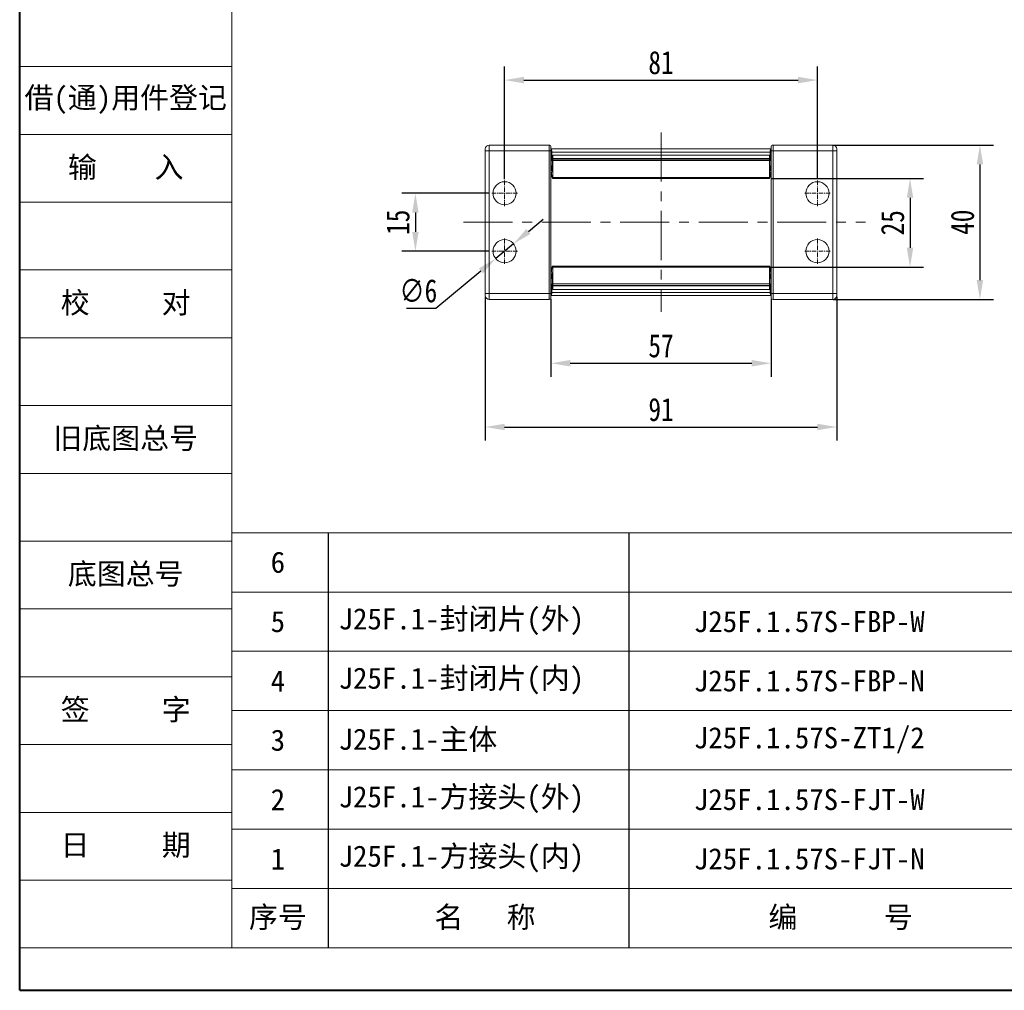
# Model space of a CAD drawing. Header units: millimetres. Extents: x 2471 to 3393, y -390 to 262.
# Tile 1 of 49: x 2471 to 2726, y -390 to -138. Entities that reach past the tile are written whole.
import ezdxf

# ---------------------------------------------------------------- set-up
doc = ezdxf.new("R2010")
doc.units = ezdxf.units.MM
doc.linetypes.add('CENTER', pattern=[0.6, 0.375, -0.075, 0.075, -0.075])
doc.linetypes.add('CENTERX2', pattern=[20.32, 12.7, -2.54, 2.54, -2.54])
doc.layers.add('标注线', color=7, linetype='Continuous', lineweight=15)
doc.styles.get("Standard").update_dxf_attribs({"font": '仿宋_GB2312.ttf', "width": 0.8})
doc.styles.add('样式 3.5', font='仿宋_GB2312.ttf')
doc.styles.add('样式 6', font='仿宋_GB2312.ttf')
doc.dimstyles.new('ISO-25.1', dxfattribs={"dimtxt": 6, "dimasz": 5, "dimexe": 3.5, "dimexo": 0.625, "dimgap": 1.5, "dimtad": 1, "dimtoh": 1, "dimdsep": 46, "dimtxsty": 'Standard', "dimcen": 2.5, "dimadec": 0, "dimazin": 0, "dimtfac": 1, "dimtmove": 0, "dimatfit": 3, "dimfxl": 0, "dimarcsym": 0})
doc.dimstyles.new('副本 ISO-25.1', dxfattribs={"dimtxt": 6, "dimasz": 5, "dimexe": 3.5, "dimexo": 0.625, "dimgap": 1.5, "dimtad": 1, "dimdsep": 46, "dimtxsty": 'Standard', "dimcen": 2.5, "dimadec": 0, "dimazin": 0, "dimtfac": 1, "dimtmove": 0, "dimatfit": 3, "dimfxl": 0, "dimarcsym": 0})

# ---------------------------------------------------------------- blocks, each defined once
blk = doc.blocks.new('*D653')
at = {"color": 0, "lineweight": -2}
for p, q in [((2596.65, -179.55), (2596.65, -150.35)), ((2677.65, -179.25), (2677.65, -150.35)), ((2601.65, -153.85), (2672.65, -153.85))]:
    blk.add_line(p, q, dxfattribs=at)
at = {"color": 0, "lineweight": 9}
for points in [[(2601.65, -153.01), (2601.65, -154.68), (2596.65, -153.85)], [(2672.65, -153.01), (2672.65, -154.68), (2677.65, -153.85)]]:
    blk.add_solid(points, dxfattribs=at)
at = {"layer": 'Defpoints', "color": 0, "lineweight": 9}
for p in [(2677.65, -153.85), (2596.65, -180.18), (2677.65, -179.88)]:
    blk.add_point(p, dxfattribs=at)
at = {"color": 0, "lineweight": 9, "insert": (2637.15, -149.35), "char_height": 6, "attachment_point": 5}
blk.add_mtext('81', dxfattribs=at)
blk = doc.blocks.new('*D654')
at = {"color": 0, "lineweight": -2}
for p, q in [((2592.73, -183.18), (2570.05, -183.18)), ((2573.55, -188.18), (2573.55, -193.18)), ((2592.73, -198.18), (2570.05, -198.18))]:
    blk.add_line(p, q, dxfattribs=at)
at = {"color": 0, "lineweight": 9}
for points in [[(2572.72, -188.18), (2574.38, -188.18), (2573.55, -183.18)], [(2572.72, -193.18), (2574.38, -193.18), (2573.55, -198.18)]]:
    blk.add_solid(points, dxfattribs=at)
at = {"layer": 'Defpoints', "color": 0, "lineweight": 9}
for p in [(2593.35, -183.18), (2573.55, -198.18), (2593.35, -198.18)]:
    blk.add_point(p, dxfattribs=at)
at = {"color": 0, "lineweight": 9, "insert": (2569.05, -190.68), "char_height": 6, "attachment_point": 5, "rotation": 90}
blk.add_mtext('15', dxfattribs=at)
blk = doc.blocks.new('*D655')
at = {"color": 0, "lineweight": -2}
for p, q in [((2665.85, -179.33), (2705.13, -179.33)), ((2701.63, -184.33), (2701.63, -197.31)), ((2665.83, -202.31), (2705.13, -202.31))]:
    blk.add_line(p, q, dxfattribs=at)
at = {"color": 0, "lineweight": 9}
for points in [[(2700.8, -184.33), (2702.47, -184.33), (2701.63, -179.33)], [(2700.8, -197.31), (2702.47, -197.31), (2701.63, -202.31)]]:
    blk.add_solid(points, dxfattribs=at)
at = {"layer": 'Defpoints', "color": 0, "lineweight": 9}
for p in [(2665.22, -179.33), (2665.2, -202.31), (2701.63, -202.31)]:
    blk.add_point(p, dxfattribs=at)
at = {"color": 0, "lineweight": 9, "insert": (2697.13, -190.82), "char_height": 6, "attachment_point": 5, "rotation": 90}
blk.add_mtext('25', dxfattribs=at)
blk = doc.blocks.new('*D656')
at = {"color": 0, "lineweight": -2}
for p, q in [((2681.69, -170.68), (2723.23, -170.68)), ((2719.73, -175.68), (2719.73, -205.68)), ((2681.69, -210.68), (2723.23, -210.68))]:
    blk.add_line(p, q, dxfattribs=at)
at = {"color": 0, "lineweight": 9}
for points in [[(2718.9, -175.68), (2720.56, -175.68), (2719.73, -170.68)], [(2718.9, -205.68), (2720.56, -205.68), (2719.73, -210.68)]]:
    blk.add_solid(points, dxfattribs=at)
at = {"layer": 'Defpoints', "color": 0, "lineweight": 9}
for p in [(2681.07, -170.68), (2681.07, -210.68), (2719.73, -210.68)]:
    blk.add_point(p, dxfattribs=at)
at = {"color": 0, "lineweight": 9, "insert": (2715.23, -190.68), "char_height": 6, "attachment_point": 5, "rotation": 90}
blk.add_mtext('40', dxfattribs=at)
blk = doc.blocks.new('*D657')
at = {"color": 0, "lineweight": -2}
for p, q in [((2608.65, -210.52), (2608.65, -230.72)), ((2665.65, -210.52), (2665.65, -230.72)), ((2613.65, -227.22), (2660.65, -227.22))]:
    blk.add_line(p, q, dxfattribs=at)
at = {"color": 0, "lineweight": 9}
for points in [[(2613.65, -226.38), (2613.65, -228.05), (2608.65, -227.22)], [(2660.65, -226.38), (2660.65, -228.05), (2665.65, -227.22)]]:
    blk.add_solid(points, dxfattribs=at)
at = {"layer": 'Defpoints', "color": 0, "lineweight": 9}
for p in [(2608.65, -209.9), (2665.65, -209.9), (2665.65, -227.22)]:
    blk.add_point(p, dxfattribs=at)
at = {"color": 0, "lineweight": 9, "insert": (2637.15, -222.72), "char_height": 6, "attachment_point": 5}
blk.add_mtext('57', dxfattribs=at)
blk = doc.blocks.new('*D658')
at = {"color": 0, "lineweight": -2}
for p, q in [((2591.65, -210.05), (2591.65, -247.24)), ((2682.65, -210.05), (2682.65, -247.24)), ((2596.65, -243.74), (2677.65, -243.74))]:
    blk.add_line(p, q, dxfattribs=at)
at = {"color": 0, "lineweight": 9}
for points in [[(2596.65, -242.9), (2596.65, -244.57), (2591.65, -243.74)], [(2677.65, -242.9), (2677.65, -244.57), (2682.65, -243.74)]]:
    blk.add_solid(points, dxfattribs=at)
at = {"layer": 'Defpoints', "color": 0, "lineweight": 9}
for p in [(2591.65, -209.43), (2682.65, -209.43), (2682.65, -243.74)]:
    blk.add_point(p, dxfattribs=at)
at = {"color": 0, "lineweight": 9, "insert": (2637.15, -239.24), "char_height": 6, "attachment_point": 5}
blk.add_mtext('91', dxfattribs=at)
blk = doc.blocks.new('*D673')
at = {"color": 0, "lineweight": -2}
for p, q in [((2602.81, -193.07), (2606.65, -189.87)), ((2598.96, -196.26), (2594.35, -200.1)), ((2578.84, -212.98), (2590.5, -203.29)), ((2571.27, -212.98), (2578.84, -212.98))]:
    blk.add_line(p, q, dxfattribs=at)
at = {"color": 0, "lineweight": 9}
for points in [[(2602.27, -192.43), (2603.34, -193.71), (2598.96, -196.26)], [(2589.97, -202.65), (2591.03, -203.93), (2594.35, -200.1)]]:
    blk.add_solid(points, dxfattribs=at)
at = {"layer": 'Defpoints', "color": 0, "lineweight": 9}
for p in [(2598.96, -196.26), (2594.35, -200.1)]:
    blk.add_point(p, dxfattribs=at)
at = {"color": 0, "lineweight": 9, "insert": (2574.31, -208.48), "char_height": 6, "attachment_point": 5}
blk.add_mtext('∅6', dxfattribs=at)

msp = doc.modelspace()

# ---------------------------------------------------------------- linework, layer by layer
at = {"color": 7, "lineweight": 40}
for q in [(2471.08, 262.465), (3393.32, -389.69)]:
    msp.add_line((2471.08, -389.69), q, dxfattribs=at)
at = {"color": 7, "lineweight": 13}
for q in [(2525.976, 251.486), (2987.095, -378.711)]:
    msp.add_line((2525.976, -378.711), q, dxfattribs=at)
at = {"color": 7, "lineweight": 15}
for p, q in [((2471.08, -150.347), (2525.976, -150.347)), ((2471.08, -167.913), (2525.976, -167.913)), ((2471.08, -185.48), (2525.976, -185.48)), ((2471.08, -203.046), (2525.976, -203.046)), ((2471.08, -220.613), (2525.976, -220.613)), ((2471.08, -238.179), (2525.976, -238.179)), ((2471.08, -255.746), (2525.976, -255.746)), ((2525.976, -271.116), (2890.447, -271.116)), ((2471.08, -273.312), (2525.976, -273.312)), ((2525.976, -286.487), (2890.447, -286.487)), ((2471.08, -290.879), (2525.976, -290.879)), ((2525.976, -301.858), (2890.447, -301.858)), ((2471.08, -308.445), (2525.976, -308.445)), ((2525.976, -317.228), (2890.447, -317.228)), ((2471.08, -326.011), (2525.976, -326.011)), ((2525.976, -332.599), (2890.447, -332.599)), ((2471.08, -343.578), (2525.976, -343.578)), ((2525.976, -347.97), (2890.447, -347.97)), ((2471.08, -361.144), (2525.976, -361.144)), ((2525.976, -363.34), (2987.095, -363.34)), ((2471.08, -378.711), (2525.976, -378.711))]:
    msp.add_line(p, q, dxfattribs=at)
at = {"color": 1, "linetype": 'CENTERX2', "lineweight": 13}
for p, q in [((2637.153, -167.447), (2637.153, -213.912)), ((2585.963, -190.679), (2690.112, -190.679))]:
    msp.add_line(p, q, dxfattribs=at)
at = {"color": 7, "linetype": 'Continuous', "lineweight": 15}
for p, q in [((2592.653, -170.679), (2592.653, -172.179)), ((2592.653, -170.679), (2608.153, -170.679)), ((2608.153, -172.179), (2608.153, -170.679)), ((2666.153, -170.679), (2666.153, -172.179)), ((2666.153, -170.679), (2681.653, -170.679)), ((2681.653, -170.679), (2681.653, -172.179)), ((2591.653, -171.679), (2591.653, -172.179)), ((2591.653, -209.179), (2591.653, -172.179)), ((2591.653, -172.179), (2592.653, -172.179)), ((2592.653, -172.179), (2592.653, -209.179)), ((2608.153, -172.179), (2592.653, -172.179)), ((2608.153, -209.179), (2608.153, -172.179)), ((2608.153, -172.179), (2608.653, -172.179)), ((2608.653, -171.179), (2608.653, -172.179)), ((2608.653, -171.679), (2608.723, -171.679)), ((2608.653, -172.179), (2608.653, -209.179)), ((2608.723, -171.679), (2637.153, -171.679)), ((2608.988, -177.167), (2608.867, -172.506)), ((2637.153, -172.506), (2608.867, -172.506)), ((2637.153, -173.278), (2609.103, -173.278)), ((2609.103, -174.171), (2609.103, -173.278)), ((2609.103, -173.278), (2637.153, -173.278)), ((2609.103, -173.278), (2609.103, -173.278)), ((2637.153, -171.679), (2665.584, -171.679)), ((2665.44, -172.506), (2637.153, -172.506)), ((2665.203, -173.278), (2637.153, -173.278)), ((2637.153, -173.278), (2665.203, -173.278)), ((2665.203, -173.278), (2665.203, -174.171)), ((2665.203, -173.278), (2665.203, -173.278)), ((2665.44, -172.506), (2665.319, -177.167)), ((2665.584, -171.679), (2665.653, -171.679)), ((2665.653, -172.179), (2665.653, -171.179)), ((2665.653, -209.179), (2665.653, -172.179)), ((2665.653, -172.179), (2666.153, -172.179)), ((2681.653, -172.179), (2666.153, -172.179)), ((2666.153, -172.179), (2666.153, -209.179)), ((2682.653, -172.179), (2681.653, -172.179)), ((2681.653, -209.179), (2681.653, -172.179)), ((2682.653, -172.179), (2682.653, -171.679)), ((2682.653, -172.179), (2682.653, -209.179)), ((2608.653, -174.611), (2608.722, -177.263)), ((2608.668, -175.179), (2608.653, -175.179)), ((2637.153, -174.171), (2609.103, -174.171)), ((2609.103, -174.311), (2609.103, -174.171)), ((2609.103, -174.311), (2637.153, -174.311)), ((2609.103, -174.713), (2609.103, -174.311)), ((2637.153, -174.713), (2609.103, -174.713)), ((2609.103, -174.713), (2609.103, -179.051)), ((2665.203, -174.171), (2637.153, -174.171)), ((2637.153, -174.311), (2665.203, -174.311)), ((2665.203, -174.713), (2637.153, -174.713)), ((2665.203, -174.171), (2665.203, -174.311)), ((2665.203, -174.311), (2665.203, -174.713)), ((2665.203, -179.051), (2665.203, -174.713)), ((2665.585, -177.263), (2665.653, -174.611)), ((2665.639, -175.179), (2665.653, -175.179)), ((2608.694, -176.179), (2608.653, -176.179)), ((2608.653, -177.179), (2608.72, -177.179)), ((2608.775, -178.179), (2608.653, -178.179)), ((2608.988, -177.167), (2609.103, -177.167)), ((2665.203, -177.167), (2665.319, -177.167)), ((2665.653, -178.179), (2665.532, -178.179)), ((2665.587, -177.179), (2665.653, -177.179)), ((2665.613, -176.179), (2665.653, -176.179)), ((2609.103, -179.328), (2609.083, -179.328)), ((2609.103, -179.051), (2637.153, -179.051)), ((2609.103, -179.328), (2609.103, -179.051)), ((2637.153, -179.328), (2609.103, -179.328)), ((2637.153, -179.051), (2665.203, -179.051)), ((2665.203, -179.328), (2637.153, -179.328)), ((2665.203, -179.051), (2665.203, -179.328)), ((2665.224, -179.328), (2665.203, -179.328)), ((2608.653, -203.179), (2608.775, -203.179)), ((2609.083, -202.03), (2609.103, -202.03)), ((2609.103, -202.03), (2637.153, -202.03)), ((2609.103, -202.307), (2609.103, -202.03)), ((2637.153, -202.307), (2609.103, -202.307)), ((2609.103, -202.307), (2609.103, -206.645)), ((2637.153, -202.03), (2665.203, -202.03)), ((2665.203, -202.307), (2637.153, -202.307)), ((2665.203, -202.03), (2665.203, -202.307)), ((2665.203, -202.03), (2665.224, -202.03)), ((2665.203, -206.645), (2665.203, -202.307)), ((2665.532, -203.179), (2665.653, -203.179)), ((2608.722, -204.096), (2608.653, -206.748)), ((2608.72, -204.179), (2608.653, -204.179)), ((2608.694, -205.179), (2608.653, -205.179)), ((2608.668, -206.179), (2608.653, -206.179)), ((2608.867, -208.853), (2608.988, -204.191)), ((2609.103, -204.191), (2608.988, -204.191)), ((2665.319, -204.191), (2665.203, -204.191)), ((2665.319, -204.191), (2665.44, -208.853)), ((2665.653, -206.748), (2665.585, -204.096)), ((2665.653, -204.179), (2665.587, -204.179)), ((2665.613, -205.179), (2665.653, -205.179)), ((2665.639, -206.179), (2665.653, -206.179)), ((2608.867, -208.853), (2637.153, -208.853)), ((2609.103, -206.645), (2637.153, -206.645)), ((2609.103, -207.048), (2609.103, -206.645)), ((2637.153, -207.048), (2609.103, -207.048)), ((2609.103, -207.187), (2609.103, -207.048)), ((2609.103, -208.081), (2609.103, -207.187)), ((2609.103, -207.187), (2637.153, -207.187)), ((2609.103, -208.081), (2637.153, -208.081)), ((2637.153, -208.081), (2609.103, -208.081)), ((2609.103, -208.081), (2609.103, -208.081)), ((2637.153, -206.645), (2665.203, -206.645)), ((2665.203, -207.048), (2637.153, -207.048)), ((2637.153, -207.187), (2665.203, -207.187)), ((2637.153, -208.081), (2665.203, -208.081)), ((2665.203, -208.081), (2637.153, -208.081)), ((2637.153, -208.853), (2665.44, -208.853)), ((2665.203, -206.645), (2665.203, -207.048)), ((2665.203, -207.048), (2665.203, -207.187)), ((2665.203, -207.187), (2665.203, -208.081)), ((2665.203, -208.081), (2665.203, -208.081)), ((2591.653, -209.179), (2592.653, -209.179)), ((2591.653, -209.179), (2591.653, -209.679)), ((2592.653, -210.679), (2592.653, -209.179)), ((2592.653, -209.179), (2608.153, -209.179)), ((2608.153, -210.679), (2592.653, -210.679)), ((2608.653, -209.179), (2608.153, -209.179)), ((2608.153, -210.679), (2608.153, -209.179)), ((2608.653, -209.179), (2608.653, -210.179)), ((2608.723, -209.679), (2608.653, -209.679)), ((2637.153, -209.679), (2608.723, -209.679)), ((2665.584, -209.679), (2637.153, -209.679)), ((2665.653, -209.679), (2665.584, -209.679)), ((2666.153, -209.179), (2665.653, -209.179)), ((2665.653, -210.179), (2665.653, -209.179)), ((2666.153, -209.179), (2681.653, -209.179)), ((2666.153, -209.179), (2666.153, -210.679)), ((2681.653, -210.679), (2666.153, -210.679)), ((2682.653, -209.179), (2681.653, -209.179)), ((2681.653, -210.679), (2681.653, -209.179)), ((2682.653, -209.679), (2682.653, -209.179))]:
    msp.add_line(p, q, dxfattribs=at)
at = {"color": 1, "linetype": 'CENTER', "lineweight": 9, "ltscale": 3.048}
for p, q in [((2596.653, -186.479), (2596.653, -179.879)), ((2677.653, -186.479), (2677.653, -179.879)), ((2593.353, -183.179), (2599.953, -183.179)), ((2674.353, -183.179), (2680.953, -183.179)), ((2596.653, -201.479), (2596.653, -194.879)), ((2677.653, -201.479), (2677.653, -194.879)), ((2593.353, -198.179), (2599.953, -198.179)), ((2674.353, -198.179), (2680.953, -198.179))]:
    msp.add_line(p, q, dxfattribs=at)
at = {"color": 7}
for p, q in [((2550.976, -271.116), (2550.976, -378.711)), ((2628.778, -271.116), (2628.778, -378.711))]:
    msp.add_line(p, q, dxfattribs=at)
at = {"color": 7, "linetype": 'Continuous', "lineweight": 15}
for centre in [(2596.653, -183.179), (2677.653, -183.179), (2596.653, -198.179), (2677.653, -198.179)]:
    msp.add_circle(centre, 3, dxfattribs=at)
for centre, radius, start, end in [((2592.653, -171.679), 1, 90, 180), ((2608.153, -171.179), 0.5, 0, 90), ((2666.153, -171.179), 0.5, 90, 180), ((2681.653, -171.679), 1, 0, 90), ((2592.653, -209.679), 1, 180, 270), ((2608.153, -210.179), 0.5, 270, 0), ((2666.153, -210.179), 0.5, 180, 270), ((2681.653, -209.679), 1, 270, 0)]:
    msp.add_arc(centre, radius, start, end, dxfattribs=at)
for centre, major_axis, start_param, end_param in [((2608.723, -172.679), (0, 1), 4.8869219, 6.2831853), ((2665.584, -172.679), (0, 1), 0, 1.3962634), ((2609.083, -176.828), (0, 2.5), 1.7453293, 3.1415927), ((2609.103, -177.028), (0, 0.8), 1.7453293, 3.1415927), ((2665.203, -177.028), (0, 0.8), 3.1415927, 4.5378561), ((2665.224, -176.828), (0, 2.5), 3.1415927, 4.5378561), ((2609.083, -204.53), (0, 2.5), 0, 1.3962634), ((2609.103, -204.33), (0, 0.8), 0, 1.3962634), ((2665.203, -204.33), (0, 0.8), 4.8869219, 6.2831853), ((2665.224, -204.53), (0, 2.5), 4.8869219, 6.2831853), ((2608.723, -208.679), (0, 1), 3.1415927, 4.5378561), ((2665.584, -208.679), (0, 1), 1.7453293, 3.1415927)]:
    msp.add_ellipse(centre, major_axis=major_axis, ratio=0.1467498, start_param=start_param, end_param=end_param, dxfattribs=at)

# ---------------------------------------------------------------- texts
at = {"color": 7, "linetype": 'CENTER', "lineweight": 18, "char_height": 5.48952, "width": 54.89522, "attachment_point": 5, "style": '样式 3.5'}
for s, insert in [('{\\fSimSun|b0|i0|c134|p2;借}({\\fSimSun|b0|i0|c134|p2;通}){\\fSimSun|b0|i0|c134|p2;用件登记}', (2498.528, -159.13)), ('\\f宋体|b0|i0|c134|p2;校     对', (2498.528, -211.829)), ('\\f宋体|b0|i0|c134|p2;旧底图总号', (2498.528, -246.962)), ('\\f宋体|b0|i0|c134|p2;底图总号', (2498.528, -282.095)), ('\\f宋体|b0|i0|c134|p2;签     字', (2498.528, -317.228)), ('\\f宋体|b0|i0|c134|p2;日     期', (2498.528, -352.361))]:
    msp.add_mtext(s, dxfattribs=dict(at, insert=insert))
at = {"color": 7, "lineweight": 18, "insert": (2498.528, -176.696), "char_height": 5.48952, "width": 54.89522, "attachment_point": 5, "style": '样式 3.5'}
msp.add_mtext('{\\fSimSun|b0|i0|c134|p2;输    入}', dxfattribs=at)
at = {"layer": '标注线', "color": 7, "lineweight": 18, "char_height": 3.95246, "style": '样式 6'}
for s, insert, width, attachment_point in [('{\\H1.389x;6}', (2537.936, -278.802), 26.34971, 5), ('{\\H1.389x;J25F.1-封闭片(外)}', (2553.661, -294.172), 98.80077, 4), ('{\\H1.389x;5}', (2537.936, -294.172), 26.34971, 5), ('{\\H1.389x;J25F.1.57S-FBP-W}', (2675.544, -294.172), 75.97392, 5), ('{\\H1.389x;4}', (2537.936, -309.543), 26.34971, 5), ('{\\H1.389x;J25F.1-封闭片(内)}', (2553.661, -309.543), 98.80077, 4), ('{\\H1.389x;J25F.1.57S-FBP-N}', (2675.544, -309.543), 75.97392, 5), ('{\\H1.389x;3}', (2537.936, -324.914), 26.34971, 5), ('{\\H1.389x;J25F.1-主体}', (2553.661, -324.914), 76.04019, 4), ('{\\H1.389x;J25F.1.57S-ZT1/2}', (2675.544, -324.914), 75.97392, 5), ('{\\H1.389x;2}', (2537.936, -340.284), 26.34971, 5), ('{\\H1.389x;J25F.1-方接头(外)}', (2553.661, -340.284), 98.80077, 4), ('{\\H1.389x;J25F.1.57S-FJT-W}', (2675.544, -340.284), 75.97392, 5), ('{\\H1.389x;1}', (2537.936, -355.655), 26.34971, 5), ('{\\H1.389x;J25F.1-方接头(内)}', (2553.661, -355.655), 93.71714, 4), ('{\\H1.389x;J25F.1.57S-FJT-N}', (2675.544, -355.655), 75.97392, 5), ('{\\H1.389x;序号}', (2537.936, -371.026), 26.34971, 5), ('{\\H1.389x;名   称}', (2591.57, -371.026), 52.56767, 5), ('{\\H1.389x;编      号}', (2683.662, -371.026), 75.97392, 5)]:
    msp.add_mtext(s, dxfattribs=dict(at, insert=insert, width=width, attachment_point=attachment_point))

# ---------------------------------------------------------------- dimensions: what is measured, and where the dimension line sits
at = {"color": 5, "lineweight": 9}
for base, p1, p2, picture, middle in [((2677.653, -153.847), (2596.653, -180.179), (2677.653, -179.879), '*D653', (2637.153, -149.347)), ((2682.653, -243.737), (2591.653, -209.429), (2682.653, -209.429), '*D658', (2637.153, -239.237)), ((2665.653, -227.218), (2608.653, -209.896), (2665.653, -209.896), '*D657', (2637.153, -222.718))]:
    dim = msp.add_linear_dim(base=base, p1=p1, p2=p2, dimstyle='副本 ISO-25.1', dxfattribs=at)
    dim.commit()
    dim.dimension.update_dxf_attribs({"geometry": picture, "text_midpoint": middle})
for base, p1, p2, picture, middle in [((2719.731, -210.679), (2681.067, -170.679), (2681.067, -210.679), '*D656', (2715.231, -190.679)), ((2573.551, -198.179), (2593.353, -183.179), (2593.353, -198.179), '*D654', (2569.051, -190.679))]:
    dim = msp.add_linear_dim(base=base, p1=p1, p2=p2, angle=90, dimstyle='副本 ISO-25.1', dxfattribs=at)
    dim.commit()
    dim.dimension.update_dxf_attribs({"geometry": picture, "text_midpoint": middle})
dim = msp.add_linear_dim(base=(2701.635, -202.307), p1=(2665.224, -179.328), p2=(2665.203, -202.307), angle=90, text='25', dimstyle='副本 ISO-25.1', dxfattribs=at)
dim.commit()
dim.dimension.update_dxf_attribs({"geometry": '*D655', "text_midpoint": (2697.135, -190.818)})
dim = msp.add_diameter_dim_2p(p1=(2598.961, -196.262), p2=(2594.346, -200.096), dimstyle='ISO-25.1', dxfattribs=at)
dim.commit()
dim.dimension.update_dxf_attribs({"geometry": '*D673', "text_midpoint": (2574.306, -212.976), "dimtype": 163})

doc.saveas('drawing.dxf')
